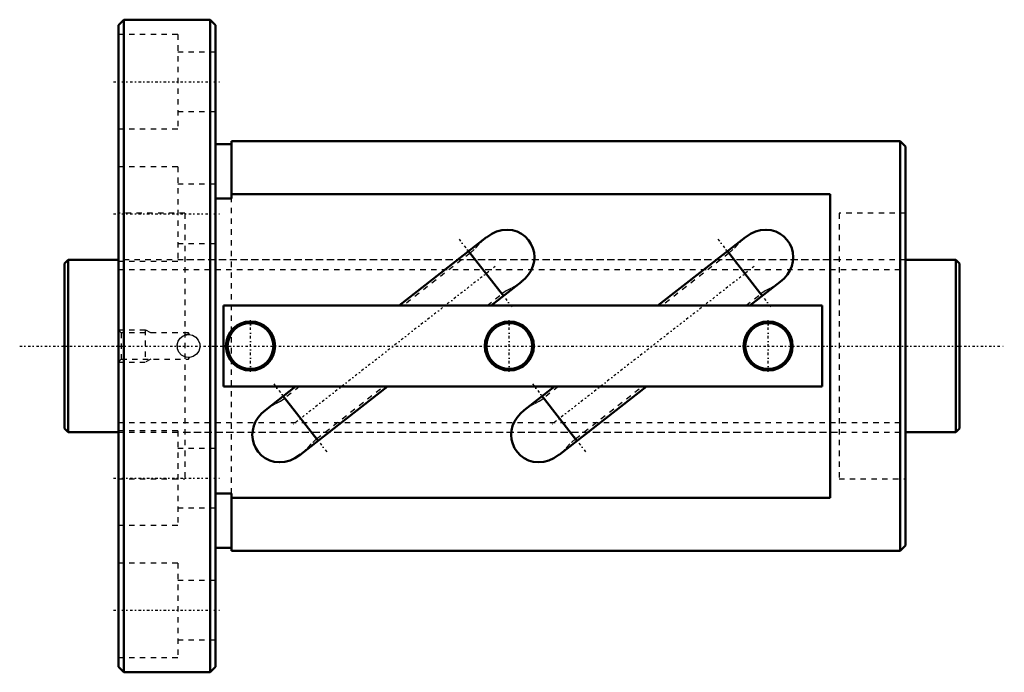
# Model space of a CAD drawing. Header units: millimetres. Extents: x -8 to 174, y -60 to 60.
import ezdxf

# ---------------------------------------------------------------- set-up
doc = ezdxf.new("R2010")
doc.units = ezdxf.units.MM
doc.linetypes.add('Center', pattern=[1.5, 0.45, -0.5, 0.05, -0.5])
doc.linetypes.add('Dashed', pattern=[2, 1, -1])
for name, color, linetype, lineweight in [('2d ConnectionPoints', 7, 'Continuous', 50), ('AM_0', 7, 'Continuous', 50), ('AM_5', 3, 'Continuous', 25), ('AM_7', 7, 'Center', 25), ('AM_9', 6, 'Dashed', 25)]:
    doc.layers.add(name, color=color, linetype=linetype, lineweight=lineweight)

# ---------------------------------------------------------------- blocks, each defined once
blk = doc.blocks.new('1_BIF3212V_7RR_Nut_0_in_BIF3212V_7RRG0_166LC0_000_0')
at = {"layer": 'AM_0'}
for p, q in [((11, 60.5), (10, 59.5)), ((27, 60.5), (11, 60.5)), ((11, 60.5), (11, -60.5)), ((28, 59.5), (27, 60.5)), ((27, 60.5), (27, -60.5)), ((10, 59.5), (10, -59.5)), ((28, 59.5), (28, -59.5)), ((31, 37.4), (28, 37.4)), ((31, 38), (31, 27.36)), ((155, 38), (31, 38)), ((156, 37), (155, 38)), ((155, 38), (155, -38)), ((156, 37), (156, -37)), ((142, 28.17), (31, 28.17)), ((142, -28.17), (142, 28.17)), ((31, 27.36), (28, 27.36)), ((78.28, 20.16), (62.07, 7.5)), ((126.28, 20.16), (110.07, 7.5)), ((81.41, 9.28), (74.95, 17.56)), ((129.41, 9.28), (122.95, 17.56)), ((79.13, 7.5), (84.74, 11.89)), ((127.13, 7.5), (132.74, 11.89)), ((29.5, 7.5), (29.5, -7.5)), ((140.5, 7.5), (29.5, 7.5)), ((140.5, -7.5), (140.5, 7.5)), ((29.5, -7.5), (140.5, -7.5)), ((42.87, -7.5), (37.26, -11.89)), ((43.72, -20.16), (59.93, -7.5)), ((90.87, -7.5), (85.26, -11.89)), ((91.72, -20.16), (107.93, -7.5)), ((40.59, -9.28), (47.05, -17.56)), ((88.59, -9.28), (95.05, -17.56)), ((28, -27.36), (31, -27.36)), ((31, -27.36), (31, -38)), ((31, -28.17), (142, -28.17)), ((28, -37.4), (31, -37.4)), ((31, -38), (155, -38)), ((155, -38), (156, -37)), ((10, -59.5), (11, -60.5)), ((27, -60.5), (28, -59.5)), ((11, -60.5), (27, -60.5))]:
    blk.add_line(p, q, dxfattribs=at)
for points in [[(78.25, 20.14), (79.26, 20.81), (80.14, 21.21), (81.11, 21.47), (82.08, 21.55), (83.08, 21.45), (83.94, 21.2), (84.76, 20.79), (85.44, 20.28), (86.05, 19.65), (86.52, 18.95), (86.87, 18.17), (87.08, 17.36), (87.16, 16.5), (87.09, 15.66), (86.88, 14.81), (86.54, 14), (86.07, 13.24), (85.45, 12.51), (84.72, 11.87), (84.72, 11.87)], [(126.25, 20.14), (127.26, 20.81), (128.14, 21.21), (129.11, 21.47), (130.08, 21.55), (131.08, 21.45), (131.94, 21.2), (132.76, 20.79), (133.44, 20.28), (134.05, 19.65), (134.52, 18.95), (134.87, 18.17), (135.08, 17.36), (135.16, 16.5), (135.09, 15.66), (134.88, 14.81), (134.54, 14), (134.07, 13.24), (133.45, 12.51), (132.72, 11.87), (132.72, 11.87)], [(43.75, -20.14), (42.74, -20.81), (41.86, -21.21), (40.89, -21.47), (39.92, -21.55), (38.92, -21.45), (38.06, -21.2), (37.24, -20.79), (36.56, -20.28), (35.95, -19.65), (35.48, -18.95), (35.13, -18.17), (34.92, -17.36), (34.84, -16.5), (34.91, -15.66), (35.12, -14.81), (35.46, -14), (35.93, -13.24), (36.55, -12.51), (37.28, -11.87), (37.28, -11.87)], [(91.75, -20.14), (90.74, -20.81), (89.86, -21.21), (88.89, -21.47), (87.92, -21.55), (86.92, -21.45), (86.06, -21.2), (85.24, -20.79), (84.56, -20.28), (83.95, -19.65), (83.48, -18.95), (83.13, -18.17), (82.92, -17.36), (82.84, -16.5), (82.91, -15.66), (83.12, -14.81), (83.46, -14), (83.93, -13.24), (84.55, -12.51), (85.28, -11.87), (85.28, -11.87)]]:
    blk.add_lwpolyline(points, dxfattribs=at)
for centre, radius in [((34.5, 0), 4.55), ((34.5, 0), 4.25), ((82.5, 0), 4.55), ((82.5, 0), 4.25), ((130.5, 0), 4.55), ((130.5, 0), 4.25)]:
    blk.add_circle(centre, radius, dxfattribs=at)
at = {"layer": 'AM_5', "linetype": 'Dashed'}
for p, q in [((10, 3), (15, 3)), ((16, 2.46), (15, 3)), ((15, 3), (15, -3)), ((10, -3), (15, -3)), ((16, -2.46), (15, -3))]:
    blk.add_line(p, q, dxfattribs=at)
at = {"layer": 'AM_7'}
for p, q in [((9.1, 49), (28.9, 49)), ((9.1, 24.5), (28.9, 24.5)), ((73.19, 19.8), (83.17, 7.04)), ((121.19, 19.8), (131.17, 7.04)), ((79.9, 14.76), (42.1, -14.76)), ((127.9, 14.76), (90.1, -14.76)), ((34.5, -4.78), (34.5, 4.78)), ((82.5, -4.78), (82.5, 4.78)), ((130.5, -4.78), (130.5, 4.78)), ((38.83, -7.04), (48.81, -19.8)), ((86.83, -7.04), (96.81, -19.8)), ((9.1, -24.5), (28.9, -24.5)), ((9.1, -49), (28.9, -49))]:
    blk.add_line(p, q, dxfattribs=at)
at = {"layer": 'AM_9'}
for p, q in [((21, 57.75), (10, 57.75)), ((21, 57.75), (21, 40.25)), ((28, 54.5), (21, 54.5)), ((21, 43.5), (28, 43.5)), ((10, 40.25), (21, 40.25)), ((21, 33.25), (10, 33.25)), ((21, 33.25), (21, 15.75)), ((28, 30), (21, 30)), ((31, -27.36), (31, 27.36)), ((22.35, 24.6), (10, 24.6)), ((22.35, 24.6), (22.35, -24.6)), ((156, 24.6), (143.65, 24.6)), ((143.65, 24.6), (143.65, -24.6)), ((21, 19), (28, 19)), ((75.23, 17.2), (62.82, 7.5)), ((123.23, 17.2), (110.81, 7.5)), ((10, 15.75), (21, 15.75)), ((143.65, 16), (22.35, 16)), ((78.38, 7.5), (81.13, 9.65)), ((126.39, 7.5), (129.13, 9.64)), ((10.54, 2.46), (10, 3)), ((23, 2.46), (10.54, 2.46)), ((10.54, 2.46), (10.54, -2.46)), ((21.95, 1.85), (22.39, 2.04)), ((23.19, 2.12), (23, 2.46)), ((23, 2.46), (23, 2.12)), ((10, -3), (10.54, -2.46)), ((10.54, -2.46), (23, -2.46)), ((22.53, -2.07), (22.24, -1.98)), ((23, -2.46), (23.19, -2.12)), ((23, -2.12), (23, -2.46)), ((43.62, -7.5), (40.87, -9.65)), ((46.77, -17.2), (59.18, -7.5)), ((91.61, -7.5), (88.87, -9.64)), ((94.77, -17.2), (107.19, -7.5)), ((21, -15.75), (10, -15.75)), ((21, -15.75), (21, -33.25)), ((22.35, -16), (143.65, -16)), ((28, -19), (21, -19)), ((10, -24.6), (22.35, -24.6)), ((143.65, -24.6), (156, -24.6)), ((21, -30), (28, -30)), ((10, -33.25), (21, -33.25)), ((21, -40.25), (10, -40.25)), ((21, -40.25), (21, -57.75)), ((28, -43.5), (21, -43.5)), ((21, -54.5), (28, -54.5)), ((10, -57.75), (21, -57.75))]:
    blk.add_line(p, q, dxfattribs=at)
for points in [[(75.23, 17.19), (76.26, 18.15), (77.23, 19.2), (78.17, 20.07), (78.25, 20.14)], [(123.23, 17.19), (124.26, 18.15), (125.23, 19.2), (126.17, 20.07), (126.25, 20.14)], [(84.72, 11.87), (83.79, 11.24), (82.79, 10.68), (81.94, 10.2), (81.12, 9.65)], [(132.72, 11.87), (131.79, 11.24), (130.79, 10.68), (129.94, 10.2), (129.12, 9.65)], [(22.35, -2.02), (21.72, -1.69), (21.23, -1.17), (20.94, -0.52), (20.88, 0.19), (21.07, 0.88), (21.46, 1.47), (22.04, 1.89), (22.35, 2.02)], [(22.35, 2.02), (23.05, 2.12), (23.75, 1.99), (24.36, 1.63), (24.82, 1.09), (25.08, 0.43), (25.11, -0.28), (24.9, -0.96), (24.47, -1.53), (23.88, -1.93), (23.19, -2.12), (22.49, -2.06), (22.35, -2.02)], [(22.39, 2.04), (22.44, 2.05), (22.84, 2.12), (23, 2.12)], [(23, -2.12), (22.59, -2.08), (22.53, -2.07)], [(23, -2.12), (23.15, -2.12), (23.2, -2.12)], [(37.28, -11.87), (38.21, -11.24), (39.21, -10.68), (40.06, -10.2), (40.88, -9.65)], [(85.28, -11.87), (86.21, -11.24), (87.21, -10.68), (88.06, -10.2), (88.88, -9.65)], [(46.77, -17.19), (45.74, -18.15), (44.77, -19.2), (43.83, -20.07), (43.75, -20.14)], [(94.77, -17.19), (93.74, -18.15), (92.77, -19.2), (91.83, -20.07), (91.75, -20.14)]]:
    blk.add_lwpolyline(points, dxfattribs=at)
for start, end in [(88.388, 108.3746), (177.0509, 183.7712)]:
    blk.add_arc((23, 0), 2.12, start, end, dxfattribs=at)
blk = doc.blocks.new('2_BIF3212V_7RR000_Shaft_0_in_BIF3212V_7RRG0_166LC0_000_0')
at = {"layer": 'AM_0'}
for p, q in [((0.7, 16), (0, 15.3)), ((0, 15.3), (0, -15.3)), ((10, 16), (0.7, 16)), ((0.7, 16), (0.7, -16)), ((165.3, 16), (156, 16)), ((166, 15.3), (165.3, 16)), ((165.3, 16), (165.3, -16)), ((166, 15.3), (166, -15.3)), ((0, -15.3), (0.7, -16)), ((0.7, -16), (10, -16)), ((156, -16), (165.3, -16)), ((165.3, -16), (166, -15.3))]:
    blk.add_line(p, q, dxfattribs=at)
at = {"layer": 'AM_5', "linetype": 'Dashed'}
for p, q in [((10, 14.1595), (156, 14.1595)), ((10, -14.1595), (156, -14.1595))]:
    blk.add_line(p, q, dxfattribs=at)
at = {"layer": 'AM_7'}
blk.add_line((-8.3, 0), (174.3, 0), dxfattribs=at)
at = {"layer": 'AM_9'}
for p, q in [((156, 16), (10, 16)), ((10, -16), (156, -16))]:
    blk.add_line(p, q, dxfattribs=at)

msp = doc.modelspace()

# ---------------------------------------------------------------- linework, layer by layer
at = {"layer": '2d ConnectionPoints'}
for p in [(0, 0), (10, 0)]:
    msp.add_point(p, dxfattribs=at)

# ---------------------------------------------------------------- block references
for name in ['1_BIF3212V_7RR_Nut_0_in_BIF3212V_7RRG0_166LC0_000_0', '2_BIF3212V_7RR000_Shaft_0_in_BIF3212V_7RRG0_166LC0_000_0']:
    msp.add_blockref(name, (0, 0))

doc.saveas('drawing.dxf')
